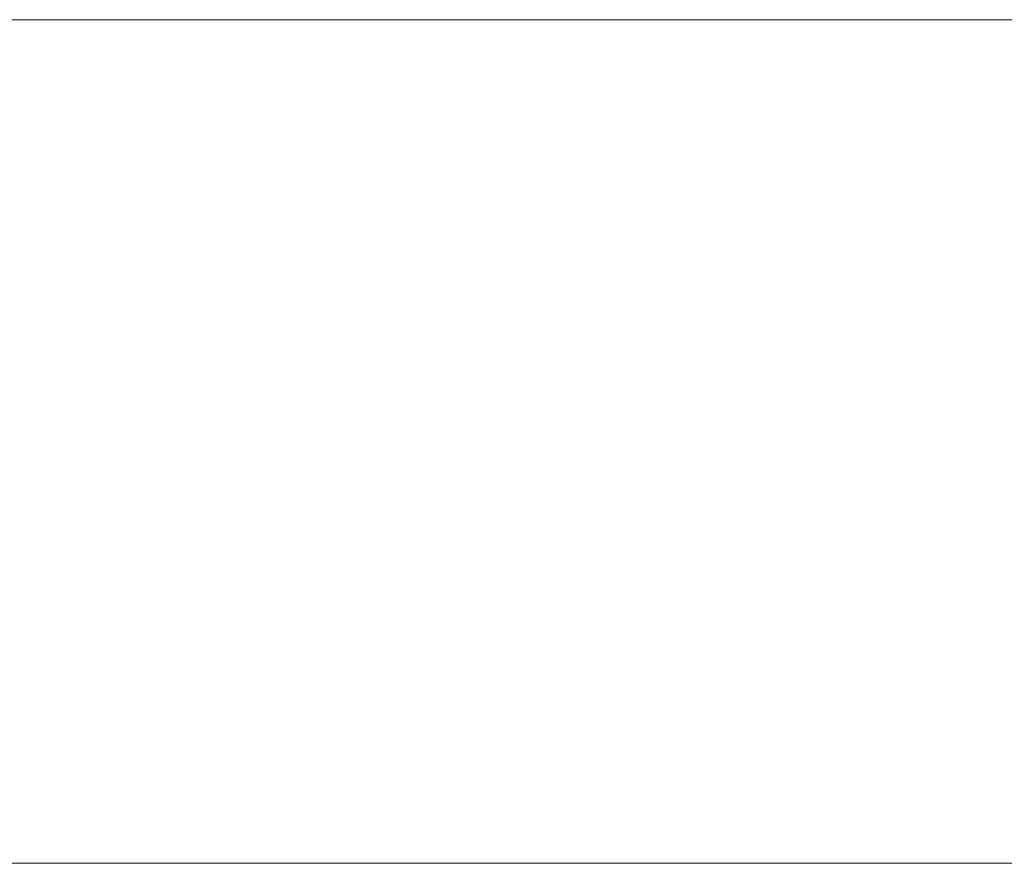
# Model space of a CAD drawing. Header units: centimetres. Extents: x -26.3 to 27.5, y 5.9 to 64.6.
# Tile 249 of 256: x 5 to 7.2, y 7.7 to 9.6. Entities that reach past the tile are written whole.
import ezdxf

# ---------------------------------------------------------------- set-up
doc = ezdxf.new("R2010")
doc.units = ezdxf.units.CM
doc.header["$LTSCALE"] = 2.54
doc.layers.add('Lucido design-1', color=7, linetype='Continuous')

# ---------------------------------------------------------------- blocks, each defined once
blk = doc.blocks.new('Gruppo-2-1')
at = {"color": 3, "linetype": 'Continuous', "lineweight": 9}
for points in [[(-26.32, 9.6002, -774.2142), (27.48, 9.6002, -774.2142), (27.48, 9.6002, -809.9142), (-26.32, 9.6002, -809.9142)], [(27.48, 9.6002, -809.9142), (27.48, 7.7002, -809.9142), (-26.32, 7.7002, -809.9142), (-26.32, 9.6002, -809.9142)], [(-26.32, 9.6002, -774.2142), (-26.32, 7.7002, -774.2142), (27.48, 7.7002, -774.2142), (27.48, 9.6002, -774.2142)], [(-26.32, 9.6002, -738.1142), (27.48, 9.6002, -738.1142), (27.48, 9.6002, -773.8142), (-26.32, 9.6002, -773.8142)], [(27.48, 9.6002, -773.8142), (27.48, 7.7002, -773.8142), (-26.32, 7.7002, -773.8142), (-26.32, 9.6002, -773.8142)], [(-26.32, 9.6002, -738.1142), (-26.32, 7.7002, -738.1142), (27.48, 7.7002, -738.1142), (27.48, 9.6002, -738.1142)], [(-26.32, 7.7002, -774.2142), (27.48, 7.7002, -774.2142), (27.48, 7.7002, -809.9142), (-26.32, 7.7002, -809.9142)], [(-26.32, 7.7002, -738.1142), (27.48, 7.7002, -738.1142), (27.48, 7.7002, -773.8142), (-26.32, 7.7002, -773.8142)]]:
    blk.add_3dface(points, dxfattribs=at)
blk = doc.blocks.new('Gruppo-4-1')
at = {"color": 3}
blk.add_blockref('Gruppo-2-1', (0, 0), dxfattribs=at)

msp = doc.modelspace()

# ---------------------------------------------------------------- block references
at = {"layer": 'Lucido design-1', "color": 7}
msp.add_blockref('Gruppo-4-1', (0, 0), dxfattribs=at)

doc.saveas('drawing.dxf')
